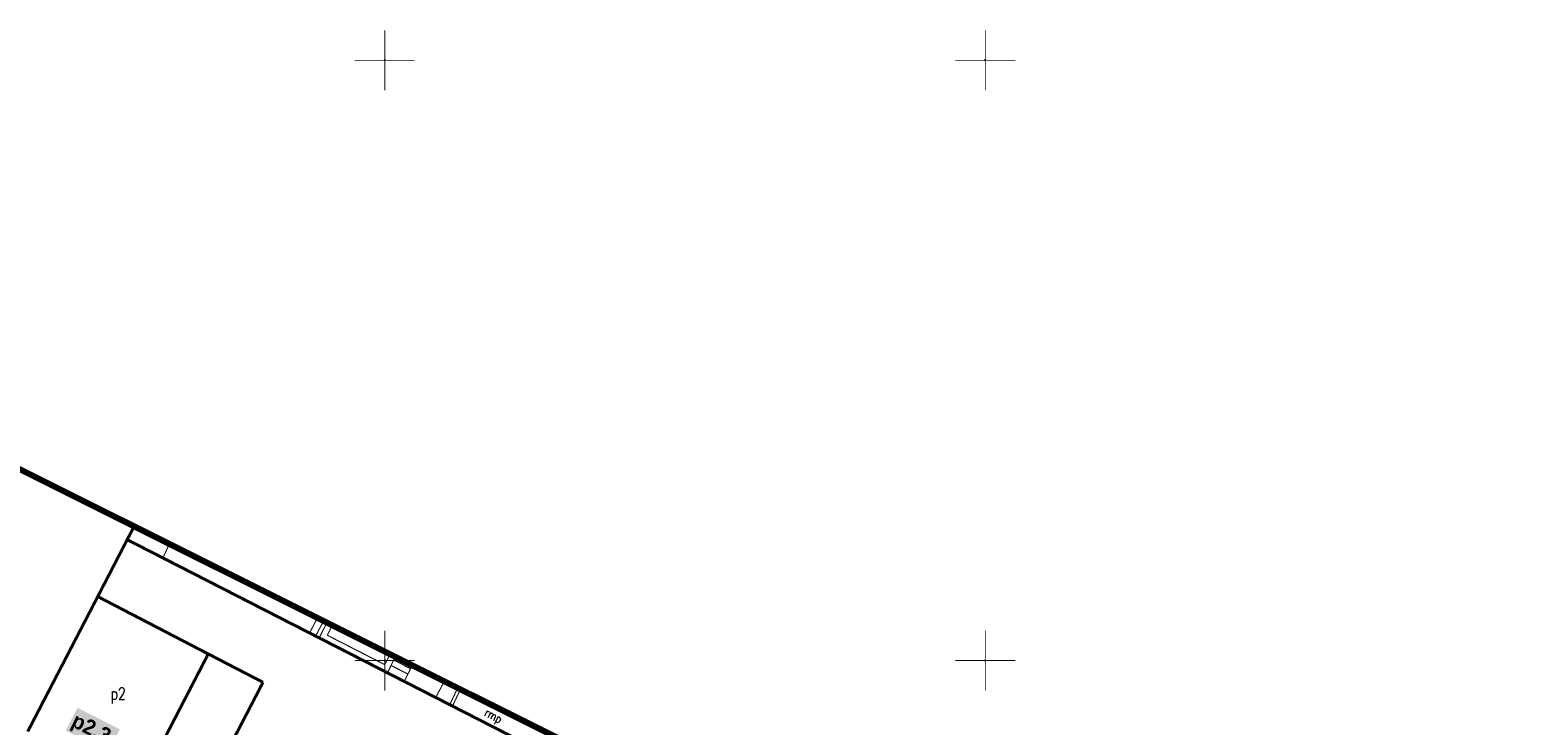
# Model space of a CAD drawing. Extents: x 0 to 7432618, y -40 to 5712028.
# Tile 32 of 165: x 7430420 to 7430545, y 5711695 to 5711753. Entities that reach past the tile are written whole.
import ezdxf
from ezdxf.enums import TextEntityAlignment as Align

# ---------------------------------------------------------------- set-up
doc = ezdxf.new("R2010")
doc.units = 0
doc.header["$MEASUREMENT"] = 0
doc.linetypes.add('0', pattern=[1.5, 1, -0.5])
for name, color, linetype in [('EGBB_E_T_0', 7, 'Continuous'), ('EGBB_L_0', 7, 'Continuous'), ('EGBE_E_T_0', 7, 'Continuous'), ('EGBE_L_0', 7, 'Continuous'), ('EGBE_L_3', 7, 'Continuous'), ('EGBE_L_5', 7, 'Continuous'), ('OTK_L_4', 7, 'Continuous'), ('SUCP_L_0', 7, 'Continuous'), ('SUKP_L_0', 7, 'Continuous'), ('SUSP_L_0', 7, 'Continuous'), ('SUWP_L_0', 7, 'Continuous'), ('zakres', 7, 'Continuous')]:
    doc.layers.add(name, color=color, linetype=linetype)
doc.layers.add('woda przyłącze', color=140, linetype='Continuous', lineweight=50)
doc.layers.add('woda sieć', color=150, linetype='Continuous', lineweight=70)
doc.styles.add('25', font='GOTHIC.TTF', dxfattribs={"oblique": 8, "height": 0.35})
doc.styles.add('STYL_ARIAL', font='simplex', dxfattribs={"width": 0.75, "oblique": 0.1})

msp = doc.modelspace()

# ---------------------------------------------------------------- hatches: boundary and pattern name
at = {"layer": 'woda sieć', "linetype": 'ByBlock'}
msp.add_hatch(color=256, dxfattribs=at).paths.add_polyline_path([(7430427.94, 5711694.27), (7430424.41, 5711696.07), (7430423.44, 5711694.16), (7430426.97, 5711692.36)])

# ---------------------------------------------------------------- linework, layer by layer
at = {"layer": 'EGBB_L_0', "color": 18, "true_color": 0x000000, "const_width": 0.25}
for points in [[(7430426.1, 5711705.33), (7430428.55, 5711710.07)], [(7430428.55, 5711710.07), (7430429.13, 5711711.18)], [(7430462.37, 5711692.76), (7430428.55, 5711710.07)], [(7430426.1, 5711705.33), (7430420.27, 5711694.09)], [(7430435.3, 5711700.55), (7430426.1, 5711705.33)], [(7430429.51, 5711689.36), (7430435.3, 5711700.55)], [(7430439.86, 5711698.19), (7430435.3, 5711700.55)], [(7430434.08, 5711687.03), (7430439.86, 5711698.19)]]:
    msp.add_lwpolyline(points, dxfattribs=at)
at = {"layer": 'EGBE_L_0', "color": 18, "true_color": 0x000000, "const_width": 0.09}
for points in [[(7430445.18, 5711703.16), (7430444.54, 5711701.89)], [(7430445.21, 5711702.11), (7430445.63, 5711702.94)], [(7430444.54, 5711701.89), (7430450.22, 5711698.98)], [(7430450, 5711699.66), (7430445.21, 5711702.11)], [(7430450.43, 5711700.54), (7430450, 5711699.66)], [(7430450.22, 5711698.98), (7430450.88, 5711700.31)]]:
    msp.add_lwpolyline(points, dxfattribs=at)
at = {"layer": 'EGBE_L_3', "color": 18, "true_color": 0x000000, "const_width": 0.09}
for points in [[(7430450.88, 5711700.31), (7430450.22, 5711698.98)], [(7430450.22, 5711698.98), (7430451.62, 5711698.26)], [(7430450.52, 5711699.59), (7430451.92, 5711698.88)], [(7430450.74, 5711700.04), (7430452.14, 5711699.33)], [(7430451.62, 5711698.26), (7430452.28, 5711699.61)]]:
    msp.add_lwpolyline(points, dxfattribs=at)
at = {"layer": 'EGBE_L_5', "color": 18, "true_color": 0x000000, "const_width": 0.09}
for points in [[(7430456.3, 5711697.6), (7430455.64, 5711696.21)], [(7430455.64, 5711696.21), (7430462.37, 5711692.76)]]:
    msp.add_lwpolyline(points, dxfattribs=at)
at = {"layer": 'OTK_L_4', "color": 18, "linetype": '0', "true_color": 0x000000, "const_width": 0.09}
for points in [[(7430431.94, 5711709.44), (7430431.53, 5711708.55)], [(7430431.92, 5711709.79), (7430431.94, 5711709.44)], [(7430431.53, 5711708.55), (7430444.54, 5711701.89)], [(7430444.54, 5711701.89), (7430445.18, 5711703.16)], [(7430452.28, 5711699.61), (7430451.62, 5711698.26)], [(7430451.62, 5711698.26), (7430455.64, 5711696.21)], [(7430455.64, 5711696.21), (7430456.3, 5711697.6)]]:
    msp.add_lwpolyline(points, dxfattribs=at)
at = {"layer": 'SUCP_L_0', "color": 6, "true_color": 0xed00ed, "const_width": 0.09}
msp.add_lwpolyline([(7430443.74, 5711702.3), (7430444.39, 5711703.55)], dxfattribs=at)
at = {"layer": 'SUKP_L_0', "color": 36, "true_color": 0x803300, "const_width": 0.09}
msp.add_lwpolyline([(7430456.07, 5711697.72), (7430455.41, 5711696.32)], dxfattribs=at)
at = {"layer": 'SUSP_L_0', "color": 18, "true_color": 0x000000, "const_width": 0.09}
msp.add_lwpolyline([(7430454.96, 5711698.28), (7430454.24, 5711696.92)], dxfattribs=at)
at = {"layer": 'SUWP_L_0', "color": 5, "true_color": 0x0000ff, "const_width": 0.09}
msp.add_lwpolyline([(7430444.91, 5711703.3), (7430444.25, 5711702.07)], dxfattribs=at)
at = {"layer": 'zakres', "color": 18, "true_color": 0x000000, "const_width": 0.065}
for points in [[(7430450, 5711747.5), (7430450, 5711752.5)], [(7430500, 5711747.5), (7430500, 5711752.5)], [(7430447.5, 5711750), (7430452.5, 5711750)], [(7430497.5, 5711750), (7430502.5, 5711750)], [(7430450, 5711697.5), (7430450, 5711702.5)], [(7430500, 5711697.5), (7430500, 5711702.5)], [(7430447.5, 5711700), (7430452.5, 5711700)], [(7430497.5, 5711700), (7430502.5, 5711700)]]:
    msp.add_lwpolyline(points, dxfattribs=at)
at = {"layer": 'zakres', "color": 18, "linetype": '0', "true_color": 0x000000, "const_width": 0.5}
msp.add_lwpolyline([(7430373.95, 5711738.75), (7430343.26, 5711674.56), (7430724.14, 5711482.07), (7430757.41, 5711547.15), (7430373.95, 5711738.75)], dxfattribs=at)
at = {"layer": 'zakres', "color": 18, "true_color": 0x000000}
for p in [(7430450, 5711750), (7430500, 5711750), (7430450, 5711700), (7430500, 5711700)]:
    msp.add_point(p, dxfattribs=at)

# ---------------------------------------------------------------- texts
at = {"layer": 'EGBB_E_T_0', "color": 18, "true_color": 0x000000, "style": 'STYL_ARIAL', "width": 0.75}
msp.add_text('p2', height=1, dxfattribs=at).set_placement((7430427.8, 5711697.25), align=Align.MIDDLE_CENTER)
at = {"layer": 'EGBE_E_T_0', "color": 18, "true_color": 0x000000, "style": 'STYL_ARIAL', "width": 0.75}
msp.add_text('rmp', height=0.75, rotation=332.8878, dxfattribs=at).set_placement((7430459.04, 5711695.41), align=Align.MIDDLE_CENTER)
at = {"layer": 'woda przyłącze', "color": 0, "insert": (7430424.38, 5711695.7), "char_height": 1.26, "attachment_point": 1, "rotation": 333, "style": '25'}
msp.add_mtext_dynamic_manual_height_columns('\\fCentury Gothic|b1|i0;\\Q-1;p2.3', width=15.6387, gutter_width=5, heights=[0], dxfattribs=at)

doc.saveas('drawing.dxf')
